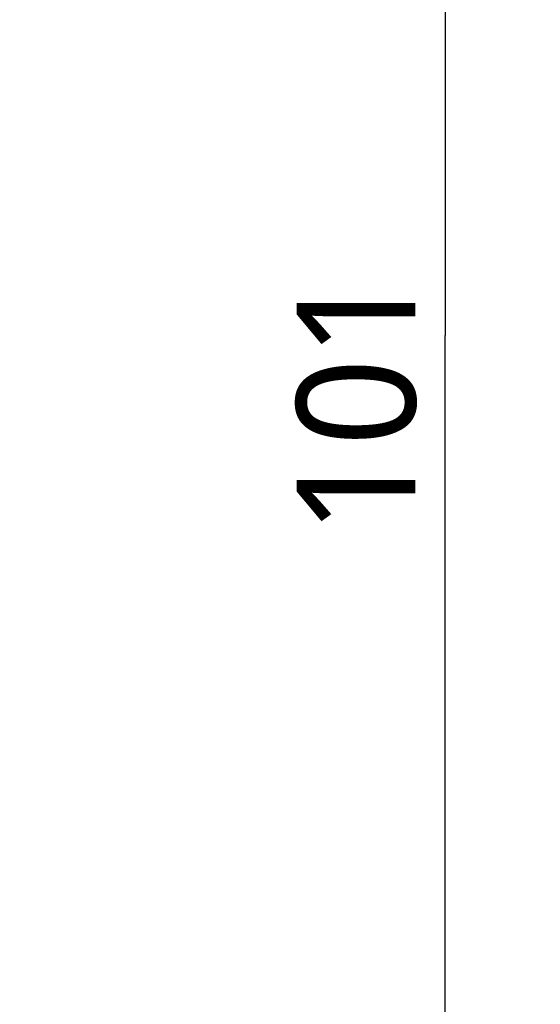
# Model space of a CAD drawing. Header units: inches. Extents: x 0 to 23.4, y 0 to 16.5.
# Tile 7 of 18: x 8.975 to 9.659, y 4.921 to 6.215. Entities that reach past the tile are written whole.
import ezdxf

# ---------------------------------------------------------------- set-up
doc = ezdxf.new("R2010")
doc.units = ezdxf.units.IN
doc.header["$LTSCALE"] = 1.28622
doc.header["$MEASUREMENT"] = 0
doc.layers.get('0').update_dxf_attribs({"linetype": 'CONTINUOUS'})
doc.layers.add('MIO-CMT0A_-DIM', color=7, linetype='CONTINUOUS')
doc.styles.add('TEXTSTYLE_3', font='malgun.ttf')
doc.dimstyles.new('DIMSTYLE_2', dxfattribs={"dimtxt": 0.15625, "dimasz": 0.1875, "dimexe": 0.125, "dimexo": 0.0625, "dimgap": 0.039062, "dimtad": 1, "dimdec": 5, "dimzin": 4, "dimdsep": 46, "dimtxsty": 'TEXTSTYLE_3', "dimblk": '_FILLED', "dimblk1": '_FILLED', "dimblk2": '_FILLED', "dimcen": 0.09, "dimadec": 5, "dimazin": 1, "dimtfac": 1, "dimtdec": 5, "dimtofl": 0, "dimtmove": 0, "dimatfit": 3, "dimldrblk": '_FILLED', "dimfxl": 1, "dimtolj": 1, "dimtzin": 4, "dimarcsym": 0})

# ---------------------------------------------------------------- blocks, each defined once
blk = doc.blocks.new('_FILLED')
at = {"color": 0, "linetype": 'BYBLOCK'}
blk.add_solid([(0, 0), (-1, 0.1667), (-1, -0.1667)], dxfattribs=at)
blk = doc.blocks.new('*D4')
at = {"layer": 'MIO-CMT0A_-DIM', "color": 2, "linetype": 'CONTINUOUS'}
for p, q in [((8.7549, 7.7882), (9.6587, 7.7882)), ((9.5337, 7.7882), (9.5337, 5.8)), ((9.5337, 3.8118), (9.5337, 5.8)), ((8.7549, 3.8118), (9.6587, 3.8118))]:
    blk.add_line(p, q, dxfattribs=at)
at = {"layer": 'MIO-CMT0A_-DIM', "color": 2, "linetype": 'CONTINUOUS', "xscale": 0.1875, "yscale": 0.1875, "zscale": 0.1875}
for p, rotation in [((9.5337, 7.7882), 90), ((9.5337, 3.8118), 270)]:
    blk.add_blockref('_FILLED', p, dxfattribs=dict(at, rotation=rotation))
at = {"layer": 'MIO-CMT0A_-DIM', "color": 2, "linetype": 'CONTINUOUS', "insert": (9.3384, 5.7125), "char_height": 0.15625, "width": 0.359375, "attachment_point": 2, "rotation": 90, "line_spacing_factor": 0.9, "style": 'TEXTSTYLE_3'}
blk.add_mtext('101', dxfattribs=at)

msp = doc.modelspace()

# ---------------------------------------------------------------- dimensions: what is measured, and where the dimension line sits
at = {"layer": 'MIO-CMT0A_-DIM', "color": 2, "linetype": 'CONTINUOUS'}
dim = msp.add_linear_dim(base=(9.53367, 3.811805), p1=(8.692381, 7.788182), p2=(8.692428, 3.811805), angle=270, dimstyle='DIMSTYLE_2', dxfattribs=at)
dim.commit()
dim.dimension.update_dxf_attribs({"geometry": '*D4', "text_midpoint": (9.53367, 5.715102), "dimtype": 160})

doc.saveas('drawing.dxf')
